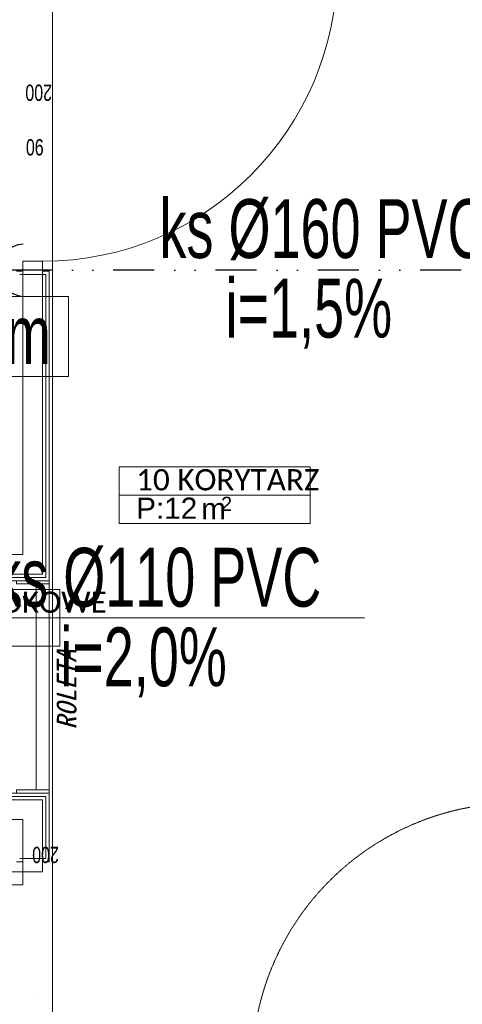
# Model space of a CAD drawing. Header units: centimetres. Extents: x -9388 to 91680, y -1419244 to 50347.
# Tile 14 of 183: x 12039 to 13391, y -709545 to -706533. Entities that reach past the tile are written whole.
import ezdxf
from ezdxf.enums import TextEntityAlignment as Align

# ---------------------------------------------------------------- set-up
doc = ezdxf.new("R2010")
doc.units = ezdxf.units.CM
doc.linetypes.add('DASHED', pattern=[0.75, 0.5, -0.25])
doc.linetypes.add('DIVIDE2', pattern=[0.625, 0.25, -0.125, 0, -0.125, 0, -0.125])
for name, color, linetype in [('! Strefy Powierzchnie', 7, 'Continuous'), ('Drzwi ArchiCAD', 7, 'Continuous'), ('Ściany wewnętrzne', 7, 'Continuous')]:
    doc.layers.add(name, color=color, linetype=linetype)
doc.layers.add('! słupy stalowe_Nr_pióra__232', color=7, linetype='Continuous', lineweight=13, true_color=0x24a2ff)
doc.layers.add('Q_ks', color=7, linetype='DIVIDE2', lineweight=30, true_color=0x997301)
for name, color, linetype, lineweight in [('Drzwi ArchiCAD_Nr_pióra__1', 7, 'Continuous', 13), ('Drzwi ArchiCAD_Nr_pióra__23', 7, 'Continuous', 15), ('Drzwi ArchiCAD_Nr_pióra__3', 7, 'Continuous', 13), ('Drzwi ArchiCAD_Nr_pióra__41', 7, 'Continuous', 15), ('Metryczki pomieszczeń ArchiCADa_Nr_pióra__6', 7, 'Continuous', 13), ('Q_ks_opis', 3, 'Continuous', 13), ('Q_podkład', 8, 'Continuous', 9), ('Q_wys prowadzenia instalacji', 6, 'Continuous', 13), ('Strefy_Nr_pióra__7', 7, 'Continuous', 13), ('Wnętrze - umeblowanie_Nr_pióra__1', 7, 'Continuous', 13), ('Wnętrze - umeblowanie_Nr_pióra__101', 7, 'Continuous', 5), ('Ściany wewnętrzne_Nr_pióra__1', 7, 'Continuous', 13), ('Ściany wewnętrzne_Nr_pióra__41', 7, 'Continuous', 15)]:
    doc.layers.add(name, color=color, linetype=linetype, lineweight=lineweight)
doc.styles.add('Arial Narrow_____', font='ARIALN.TTF', dxfattribs={"width": 0.8})
doc.styles.add('GENERATED_STYLE_1', font='calibri.ttf')
doc.styles.add('GENERATED_STYLE_2', font='arial.ttf')
doc.styles.add('GENERATED_STYLE_3', font='calibri.ttf')
doc.styles.add('GENERATED_STYLE_5', font='msgothic.ttc')
doc.styles.add('TT', font='ARIALN.TTF', dxfattribs={"height": 200})

# ---------------------------------------------------------------- blocks, each defined once
blk = doc.blocks.new('KORYTARZ_10_6', base_point=(41217.9, -709296.6))
at = {"layer": 'Metryczki pomieszczeń ArchiCADa_Nr_pióra__6', "linetype": 'Continuous'}
for p, q in [((40932.3, -709237.9), (40949.8, -709153)), ((40949.8, -709153), (41520.9, -709270.3)), ((40914.9, -709322.8), (40932.3, -709237.9)), ((41503.4, -709355.2), (40932.3, -709237.9)), ((40932.3, -709237.9), (41503.4, -709355.2)), ((41520.9, -709270.3), (41503.4, -709355.2)), ((41486, -709440.1), (40914.9, -709322.8)), ((41503.4, -709355.2), (41486, -709440.1))]:
    blk.add_line(p, q, dxfattribs=at)
at = {"layer": 'Metryczki pomieszczeń ArchiCADa_Nr_pióra__6'}
for tag, height, style, p in [('ROOM_NAME', 65, 'GENERATED_STYLE_1', (40998.7, -709170)), ('listZoneProperty', 65, 'GENERATED_STYLE_2', (40981.3, -709255.3)), ('DUMMY_385', 65, 'GENERATED_STYLE_2', (41151.1, -709291.9)), ('DUMMY_386', 43.3, 'GENERATED_STYLE_2', (41236, -709305.2))]:
    blk.add_attdef(tag, text='', height=height, rotation=348.3916, dxfattribs=dict(at, style=style)).set_placement(p, align=Align.TOP_LEFT)
blk = doc.blocks.new('POM. PORZĄDKOWE_06_16', base_point=(40243, -709478.6))
at = {"layer": 'Metryczki pomieszczeń ArchiCADa_Nr_pióra__6', "linetype": 'Continuous'}
for p, q in [((39806.9, -709389), (39824.3, -709304.1)), ((39824.3, -709304.1), (40696.5, -709483.3)), ((39789.5, -709473.9), (39806.9, -709389)), ((40679.1, -709568.2), (39806.9, -709389)), ((39806.9, -709389), (40679.1, -709568.2)), ((40661.7, -709653.1), (39789.5, -709473.9)), ((40696.5, -709483.3), (40679.1, -709568.2)), ((40679.1, -709568.2), (40661.7, -709653.1))]:
    blk.add_line(p, q, dxfattribs=at)
at = {"layer": 'Metryczki pomieszczeń ArchiCADa_Nr_pióra__6'}
for tag, height, style, p in [('ROOM_NAME', 65, 'GENERATED_STYLE_1', (39873.3, -709321.1)), ('ROOM_AREA', 65, 'GENERATED_STYLE_2', (39855.9, -709406.4)), ('DUMMY_385', 65, 'GENERATED_STYLE_2', (40068.1, -709451.7)), ('DUMMY_386', 43.3, 'GENERATED_STYLE_2', (40153, -709465))]:
    blk.add_attdef(tag, text='', height=height, rotation=348.3916, dxfattribs=dict(at, style=style)).set_placement(p, align=Align.TOP_LEFT)
blk = doc.blocks.new('Ściana_12', base_point=(40571.7, -709431))
at = {"layer": 'Drzwi ArchiCAD_Nr_pióra__1', "color": 8, "linetype": 'Continuous'}
for p, q in [((40571.8, -709430.7), (40581.6, -709432.7)), ((40581.6, -709432.7), (40591.4, -709434.8)), ((40650.2, -709446.8), (40660, -709448.8)), ((40660, -709448.8), (40669.7, -709450.9)), ((40441, -710067.4), (40450.8, -710069.5)), ((40450.8, -710069.5), (40460.6, -710071.5)), ((40519.4, -710083.5), (40529.2, -710085.6)), ((40529.2, -710085.6), (40539, -710087.6))]:
    blk.add_line(p, q, dxfattribs=at)
at = {"layer": 'Drzwi ArchiCAD_Nr_pióra__23', "color": 8, "linetype": 'Continuous'}
for p, q in [((40571.8, -709430.7), (40569.8, -709440.5)), ((40569.8, -709440.5), (40667.7, -709460.7)), ((40669.7, -709450.9), (40571.8, -709430.7)), ((40667.7, -709460.7), (40669.7, -709450.9)), ((40443, -710057.6), (40441, -710067.4)), ((40541, -710077.8), (40443, -710057.6)), ((40441, -710067.4), (40539, -710087.6)), ((40539, -710087.6), (40541, -710077.8))]:
    blk.add_line(p, q, dxfattribs=at)
at = {"layer": 'Drzwi ArchiCAD_Nr_pióra__3', "color": 8, "linetype": 'Continuous'}
for p, q in [((40628.6, -709452.6), (40501.8, -710069.7)), ((40667.7, -709460.7), (40628.6, -709452.6)), ((40541, -710077.8), (40667.7, -709460.7)), ((40501.8, -710069.7), (40541, -710077.8))]:
    blk.add_line(p, q, dxfattribs=at)
at = {"layer": 'Drzwi ArchiCAD_Nr_pióra__41', "color": 8, "linetype": 'Continuous'}
for p, q in [((40591.4, -709434.8), (40650.2, -709446.8)), ((40460.6, -710071.5), (40519.4, -710083.5))]:
    blk.add_line(p, q, dxfattribs=at)
at = {"layer": 'Ściany wewnętrzne_Nr_pióra__1', "color": 8, "linetype": 'Continuous'}
for p, q in [((40571.8, -709430.7), (40581.6, -709432.7)), ((40581.6, -709432.7), (40591.4, -709434.8)), ((40650.2, -709446.8), (40660, -709448.8)), ((40660, -709448.8), (40669.7, -709450.9)), ((40441, -710067.4), (40450.8, -710069.5)), ((40450.8, -710069.5), (40460.6, -710071.5)), ((40519.4, -710083.5), (40529.2, -710085.6)), ((40529.2, -710085.6), (40539, -710087.6))]:
    blk.add_line(p, q, dxfattribs=at)
at = {"layer": 'Ściany wewnętrzne_Nr_pióra__41', "color": 8, "linetype": 'Continuous'}
for p, q in [((40591.4, -709434.8), (40650.2, -709446.8)), ((40460.6, -710071.5), (40519.4, -710083.5))]:
    blk.add_line(p, q, dxfattribs=at)
blk = doc.blocks.new('Drzwi 19_6')
at = {"layer": 'Drzwi ArchiCAD_Nr_pióra__23', "color": 8, "linetype": 'Continuous'}
for p, q in [((-450, 0), (-490, 0)), ((-490, 0), (-490, -60)), ((-450, -60), (-450, 0)), ((490, 0), (450, 0)), ((450, 0), (450, -60)), ((490, -60), (490, 0)), ((-490, -60), (-450, -60)), ((450, -60), (490, -60))]:
    blk.add_line(p, q, dxfattribs=at)
at = {"layer": 'Drzwi ArchiCAD_Nr_pióra__3', "color": 8, "linetype": 'Continuous'}
for p, q in [((410, 0), (410, 900)), ((410, 900), (450, 900)), ((450, 900), (450, 0)), ((450, 0), (410, 0))]:
    blk.add_line(p, q, dxfattribs=at)
blk.add_arc((450, 0), 900, 90, 180, dxfattribs=at)
at = {"layer": 'Drzwi ArchiCAD_Nr_pióra__41', "color": 8, "linetype": 'Continuous'}
for p, q in [((-490, -60), (-490, 0)), ((490, -60), (490, 0))]:
    blk.add_line(p, q, dxfattribs=at)
blk = doc.blocks.new('Drzwi 19_9')
at = {"layer": 'Drzwi ArchiCAD_Nr_pióra__23', "color": 8, "linetype": 'Continuous'}
for p, q in [((-400, 0), (-440, 0)), ((-440, 0), (-440, -60)), ((-400, -60), (-400, 0)), ((440, 0), (400, 0)), ((400, 0), (400, -60)), ((440, -60), (440, 0)), ((-440, -60), (-400, -60)), ((400, -60), (440, -60))]:
    blk.add_line(p, q, dxfattribs=at)
at = {"layer": 'Drzwi ArchiCAD_Nr_pióra__3', "color": 8, "linetype": 'Continuous'}
for p, q in [((360, 0), (360, 800)), ((360, 800), (400, 800)), ((400, 800), (400, 0)), ((400, 0), (360, 0))]:
    blk.add_line(p, q, dxfattribs=at)
blk.add_arc((400, 0), 800, 90, 180, dxfattribs=at)
at = {"layer": 'Drzwi ArchiCAD_Nr_pióra__41', "color": 8, "linetype": 'Continuous'}
for p, q in [((-440, -60), (-440, 0)), ((440, -60), (440, 0))]:
    blk.add_line(p, q, dxfattribs=at)
blk = doc.blocks.new('PAB.01_RZUT PRZYZIEMIA')
at = {"layer": '! Strefy Powierzchnie', "color": 8, "linetype": 'Continuous', "lineweight": 0, "flags": 128}
for points in [[(42139, -704614.2), (42139, -710390.3), (43599, -710390.3), (43599, -708777.6), (43504, -708777.6), (43504, -708187.3), (43504, -706869.3), (43504, -706759.3), (45374, -706759.3), (45374, -704614.2)], [(42129, -708899.3), (42129, -708249.3), (41259, -708249.3), (41259, -708899.3)]]:
    blk.add_lwpolyline(points, close=True, dxfattribs=at)
at = {"layer": '! słupy stalowe_Nr_pióra__232', "color": 8, "linetype": 'Continuous'}
blk.add_line((42094, -709520.5), (42094.1, -709520.5), dxfattribs=at)
at = {"layer": 'Wnętrze - umeblowanie_Nr_pióra__101', "color": 8, "linetype": 'DASHED'}
blk.add_arc((43560, -709740.3), 811.3, 88.463, 181.4253, dxfattribs=at)
blk.add_arc((43560, -709740.3), 811.3, 88.463, 181.4253, dxfattribs=at)
at = {"layer": 'Ściany wewnętrzne_Nr_pióra__1', "color": 8, "linetype": 'Continuous'}
for p, q in [((42049, -707302.3), (42029, -707302.3)), ((42039, -707312.3), (42049, -707312.3)), ((42049, -707312.3), (42049, -707302.3)), ((42109, -707302.3), (42129, -707302.3)), ((42109, -707312.3), (42109, -707302.3)), ((42119, -707312.3), (42109, -707312.3)), ((42119, -708239.3), (42119, -707312.3)), ((42129, -707312.3), (42129, -707302.3)), ((41259, -708239.3), (42119, -708239.3)), ((42119, -708909.3), (41249, -708909.3)), ((42119, -709099.3), (42119, -708909.3)), ((42049, -709109.3), (42029, -709109.3)), ((42039, -709099.3), (42049, -709099.3)), ((42049, -709099.3), (42049, -709109.3)), ((42109, -709099.3), (42109, -709109.3)), ((42119, -709099.3), (42109, -709099.3)), ((42109, -709109.3), (42129, -709109.3)), ((42129, -709099.3), (42129, -709109.3))]:
    blk.add_line(p, q, dxfattribs=at)
at = {"layer": 'Ściany wewnętrzne_Nr_pióra__1', "color": 8, "linetype": 'Continuous', "flags": 128}
for points in [[(42129, -708249.3), (42129, -707312.3)], [(41259, -708249.3), (42129, -708249.3)], [(42129, -708899.3), (41259, -708899.3)], [(42129, -709099.3), (42129, -708899.3)]]:
    blk.add_lwpolyline(points, dxfattribs=at)
at = {"layer": 'Ściany wewnętrzne_Nr_pióra__41', "color": 8, "linetype": 'Continuous'}
for p, q in [((42049, -707312.3), (42049, -708169.3)), ((42049, -707312.3), (42109, -707312.3)), ((42109, -708229.3), (42109, -707312.3)), ((42049, -708169.3), (41259, -708169.3)), ((41259, -708229.3), (42109, -708229.3)), ((42109, -708919.3), (41239, -708919.3)), ((42109, -709099.3), (42109, -708919.3)), ((41179, -708979.3), (42049, -708979.3)), ((42049, -708979.3), (42049, -709099.3)), ((42109, -709099.3), (42049, -709099.3))]:
    blk.add_line(p, q, dxfattribs=at)
at = {"layer": '! Strefy Powierzchnie', "color": 8, "linetype": 'Continuous'}
ref = blk.add_blockref('KORYTARZ_10_6', (42634.9, -707987.9), dxfattribs=dict(at, rotation=11.60840108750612))
ref.add_attrib('ROOM_NAME', '10 KORYTARZ', dxfattribs={"layer": 'Metryczki pomieszczeń ArchiCADa_Nr_pióra__6', "color": 7, "height": 65, "rotation": 360, "style": 'GENERATED_STYLE_1'}).set_placement((42394.8, -707908), align=Align.TOP_LEFT)
ref.add_attrib('listZoneProperty', 'P:12', dxfattribs={"layer": 'Metryczki pomieszczeń ArchiCADa_Nr_pióra__6', "color": 7, "height": 65, "rotation": 360, "style": 'GENERATED_STYLE_2'}).set_placement((42394.8, -707995), align=Align.TOP_LEFT)
ref.add_attrib('DUMMY_385', ' m', dxfattribs={"layer": 'Metryczki pomieszczeń ArchiCADa_Nr_pióra__6', "color": 7, "height": 65, "rotation": 360, "style": 'GENERATED_STYLE_2'}).set_placement((42568.5, -707996.7), align=Align.TOP_LEFT)
ref.add_attrib('DUMMY_386', '2', dxfattribs={"layer": 'Metryczki pomieszczeń ArchiCADa_Nr_pióra__6', "color": 7, "height": 43.3, "rotation": 360, "style": 'GENERATED_STYLE_2'}).set_placement((42654.3, -707992.6), align=Align.TOP_LEFT)
ref = blk.add_blockref('POM. PORZĄDKOWE_06_16', (41716.6, -708362.3), dxfattribs=dict(at, rotation=11.60840108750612))
ref.add_attrib('ROOM_NAME', '06 POM. PORZĄDKOWE', dxfattribs={"layer": 'Metryczki pomieszczeń ArchiCADa_Nr_pióra__6', "color": 7, "height": 65, "rotation": 360, "style": 'GENERATED_STYLE_1'}).set_placement((41322.8, -708282.5), align=Align.TOP_LEFT)
ref.add_attrib('ROOM_AREA', 'P:0,6', dxfattribs={"layer": 'Metryczki pomieszczeń ArchiCADa_Nr_pióra__6', "color": 7, "height": 65, "rotation": 360, "style": 'GENERATED_STYLE_2'}).set_placement((41322.8, -708369.5), align=Align.TOP_LEFT)
ref.add_attrib('DUMMY_385', ' m', dxfattribs={"layer": 'Metryczki pomieszczeń ArchiCADa_Nr_pióra__6', "color": 7, "height": 65, "rotation": 360, "style": 'GENERATED_STYLE_2'}).set_placement((41539.8, -708371.2), align=Align.TOP_LEFT)
ref.add_attrib('DUMMY_386', '2', dxfattribs={"layer": 'Metryczki pomieszczeń ArchiCADa_Nr_pióra__6', "color": 7, "height": 43.3, "rotation": 360, "style": 'GENERATED_STYLE_2'}).set_placement((41625.7, -708367.1), align=Align.TOP_LEFT)
at = {"layer": 'Drzwi ArchiCAD', "color": 8, "linetype": 'Continuous', "xscale": -1, "zscale": 1000, "rotation": 270.0001164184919}
blk.add_blockref('Drzwi 19_6', (42109, -706822.3), dxfattribs=at)
at = {"layer": 'Drzwi ArchiCAD', "color": 8, "linetype": 'Continuous', "zscale": 1000, "rotation": 90.00011790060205}
blk.add_blockref('Drzwi 19_9', (42049, -709539.3), dxfattribs=at)
at = {"layer": 'Ściany wewnętrzne', "color": 8, "rotation": 11.60840108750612}
blk.add_blockref('Ściana_12', (42029, -708249.5), dxfattribs=at)
at = {"layer": 'Strefy_Nr_pióra__7', "color": 8, "linetype": 'Continuous', "char_height": 50, "attachment_point": 7, "rotation": 180, "style": 'GENERATED_STYLE_3'}
for s, insert in [('\\A1;{\\W0.700000x;\\fArial|b0|i0|c238|p38;200}', (42137.8, -706731)), ('\\A1;{\\W0.700000x;\\fArial|b0|i0|c238|p38;200}', (42137.8, -706731)), ('\\A1;{\\W0.700000x;\\fArial|b0|i0|c238|p38;90}', (42112.3, -706897.7)), ('\\A1;{\\W0.700000x;\\fArial|b0|i0|c238|p38;90}', (42112.3, -706897.7)), ('\\A1;{\\W0.700000x;\\fArial|b0|i0|c238|p38;200}', (42158.7, -709062.2)), ('\\A1;{\\W0.700000x;\\fArial|b0|i0|c238|p38;200}', (42158.7, -709062.2))]:
    blk.add_mtext(s, dxfattribs=dict(at, insert=insert))
at = {"layer": 'Wnętrze - umeblowanie_Nr_pióra__1', "color": 8, "linetype": 'Continuous', "insert": (42152.4, -708582.4), "char_height": 60, "attachment_point": 2, "rotation": 90, "style": 'GENERATED_STYLE_5'}
blk.add_mtext('\\A1;{\\fMS Gothic|b0|i1|c238|p49;ROLETA}', dxfattribs=at)
blk = doc.blocks.new('A$C55A47F51')
at = {"layer": 'Q_ks', "linetype": 'ByBlock', "lineweight": 30}
for p, q in [((-83.6, 0), (240, 0)), ((0, 0), (113.7, -113.7))]:
    blk.add_line(p, q, dxfattribs=at)
at = {"layer": 'Q_ks', "linetype": 'ByBlock', "lineweight": 30, "extrusion": (0, 0, -1)}
for centre, start, end in [((3.6, 0), 272.5915, 87.4086), ((-320, 0), 272.5915, 87.4086), ((-170.3, -170.3), 317.5915, 132.4086)]:
    blk.add_arc(centre, 80, start, end, dxfattribs=at)

msp = doc.modelspace()

# ---------------------------------------------------------------- block references
at = {"layer": 'Q_podkład'}
msp.add_blockref('PAB.01_RZUT PRZYZIEMIA', (-30000, 0), dxfattribs=at)

# ---------------------------------------------------------------- next in the draw order: linework, layer by layer
at = {"layer": 'Q_ks', "ltscale": 500}
msp.add_line((16515.1, -707299), (4679.6, -707300.4), dxfattribs=at)
at = {"layer": 'Q_ks_opis'}
msp.add_line((11815.2, -708362.3), (13092.8, -708362.3), dxfattribs=at)
at = {"layer": 'Q_wys prowadzenia instalacji'}
msp.add_3dface([(12187.9, -707625.1), (11567.9, -707625.1), (11567.9, -707380.1), (12187.9, -707380.1)], dxfattribs=at)

# ---------------------------------------------------------------- next in the draw order: block references
at = {"layer": 'Q_ks', "linetype": 'ByBlock', "ltscale": 0.05, "xscale": -1, "rotation": 180.0000242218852}
msp.add_blockref('A$C55A47F51', (11733.2, -707299.6), dxfattribs=at)

# ---------------------------------------------------------------- next in the draw order: texts
at = {"layer": 'Q_ks_opis', "style": 'Arial Narrow_____', "width": 0.8}
for s, p in [('ks Ø160 PVC', (12466.1, -707262.3)), ('i=1,5%%%', (12668, -707505.8)), ('ks Ø110 PVC', (11961.1, -708328.7)), ('i=2,0%%%', (12162.9, -708572.2))]:
    msp.add_text(s, height=180, dxfattribs=at).set_placement(p)
at = {"layer": 'Q_wys prowadzenia instalacji', "style": 'TT', "width": 0.8}
msp.add_text('-0,81m', height=180, dxfattribs=at).set_placement((11877.5, -707496.8, 6.4), align=Align.MIDDLE_CENTER)

doc.saveas('drawing.dxf')
